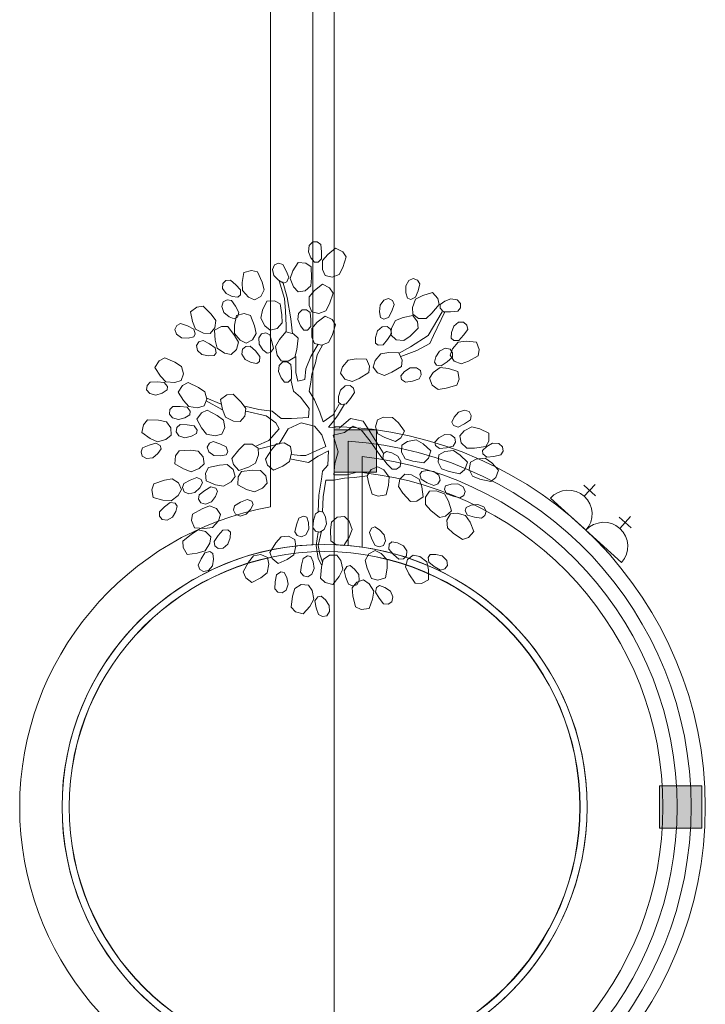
# Model space of a CAD drawing. Header units: millimetres. Extents: x -750 to 57307, y -2234 to 18901.
# Tile 16 of 102: x -750 to 1717, y 8461 to 12006. Entities that reach past the tile are written whole.
import ezdxf

# ---------------------------------------------------------------- set-up
doc = ezdxf.new("R2010")
doc.units = ezdxf.units.MM
doc.header["$MEASUREMENT"] = 0
doc.layers.add('GREY SCALE', color=9, linetype='Continuous', lineweight=0, true_color=0x808080)
doc.layers.add('GREYSCALE', color=9, linetype='Continuous', lineweight=0, true_color=0x808080)

# ---------------------------------------------------------------- blocks, each defined once
blk = doc.blocks.new('FLOOR PLAN')
at = {"layer": 'GREYSCALE', "ltscale": 0.25}
h = blk.add_hatch(color=256, dxfattribs=at)
h.dxf.hatch_style = 1
h.paths.add_polyline_path([(381, 10529.2), (381, 10376.8), (533.4, 10376.8), (533.4, 10529.2)])
h = blk.add_hatch(color=256, dxfattribs=at)
h.dxf.hatch_style = 1
h.paths.add_polyline_path([(1704.6, 9095.5), (1552.2, 9095.5), (1552.2, 9247.9), (1704.6, 9247.9)])
at = {"layer": 'GREYSCALE', "ltscale": 0.2}
blk.add_line((153, 16760.7), (152.7, 10251.7), dxfattribs=at)
at = {"layer": 'GREYSCALE', "ltscale": 0.25}
for p, q in [((305.4, 16757.9), (305.1, 10115.7)), ((381, 14166.1), (381, 4141)), ((381, 10541.5), (381, 10116.1)), ((381, 10529.2), (533.4, 10529.2)), ((381, 10376.8), (381, 10529.2)), ((533.4, 10529.2), (533.4, 10376.8)), ((431.8, 10488.4), (431.8, 10112.9)), ((482.6, 10433.1), (482.6, 10107)), ((533.4, 10376.8), (381, 10376.8)), ((482.6, 10375.2), (482.6, 10107)), ((1704.6, 9247.9), (1552.2, 9247.9)), ((1552.2, 9247.9), (1552.2, 9095.5)), ((1704.6, 9095.5), (1704.6, 9247.9)), ((1552.2, 9095.5), (1704.6, 9095.5))]:
    blk.add_line(p, q, dxfattribs=at)
at = {"layer": 'GREYSCALE'}
for p, q in [((291.7, 11192.9), (304.4, 11205.6)), ((304.4, 11205.6), (320.3, 11205.6)), ((320.3, 11205.6), (333, 11196)), ((288.6, 11170.6), (291.7, 11192.9)), ((298.1, 11148.4), (288.6, 11170.6)), ((333, 11196), (336.2, 11170.6)), ((336.2, 11170.6), (336.2, 11145.2)), ((358.4, 11161.1), (386.9, 11183.3)), ((386.9, 11183.3), (412.3, 11170.6)), ((412.3, 11170.6), (425, 11151.6)), ((232.9, 11101.2), (251.5, 11132.2)), ((251.5, 11132.2), (279.8, 11129.6)), ((310.8, 11132.5), (298.1, 11148.4)), ((323.5, 11132.5), (310.8, 11132.5)), ((336.2, 11145.2), (323.5, 11132.5)), ((339.3, 11138.9), (358.4, 11161.1)), ((339.3, 11107.1), (339.3, 11138.9)), ((425, 11151.6), (412.3, 11113.5)), ((50.3, 11059.8), (56.4, 11095.5)), ((56.4, 11095.5), (83.8, 11103.2)), ((83.8, 11103.2), (106, 11097.7)), ((106, 11097.7), (122.3, 11061)), ((159.3, 11106.7), (166.6, 11123.2)), ((164.4, 11084.9), (159.3, 11106.7)), ((166.6, 11123.2), (181.4, 11128.9)), ((181.4, 11128.9), (196.6, 11124.6)), ((196.6, 11124.6), (208.8, 11102.1)), ((208.8, 11102.1), (218, 11078.4)), ((223.2, 11073.6), (232.9, 11101.2)), ((279.8, 11129.6), (298.5, 11116.4)), ((298.5, 11116.4), (300.4, 11076.3)), ((348.8, 11084.9), (339.3, 11107.1)), ((412.3, 11113.5), (399.6, 11088.1)), ((-19.5, 11056.3), (-7.8, 11067)), ((-7.8, 11067), (8, 11068.5)), ((8, 11068.5), (27.5, 11051.9)), ((51.2, 11030.6), (50.3, 11059.8)), ((122.3, 11061), (130, 11033.6)), ((181.3, 11067.6), (164.4, 11084.9)), ((198.9, 11057.4), (181.3, 11067.6)), ((183.9, 11065.9), (202.9, 11002.4)), ((212.4, 11005.5), (196.5, 11062.7)), ((210.7, 11062), (198.9, 11057.4)), ((218, 11078.4), (210.7, 11062)), ((234.7, 11044), (223.2, 11073.6)), ((300.4, 11076.3), (297.8, 11048)), ((374.2, 11078.6), (348.8, 11084.9)), ((399.6, 11088.1), (374.2, 11078.6)), ((638.9, 11047.2), (649.9, 11066.8)), ((649.9, 11066.8), (666.3, 11074.1)), ((666.3, 11074.1), (681.1, 11068.3)), ((681.1, 11068.3), (689.5, 11054.9)), ((-20.3, 11038.4), (-19.5, 11056.3)), ((-7.7, 11019.8), (-20.3, 11038.4)), ((27.5, 11051.9), (44.6, 11033.1)), ((44.6, 11033.1), (43.8, 11015.2)), ((72.6, 11007.1), (51.2, 11030.6)), ((130, 11033.6), (117.7, 11009.5)), ((251.6, 11026.7), (234.7, 11044)), ((277.5, 11030), (251.6, 11026.7)), ((297.8, 11048), (277.5, 11030)), ((291.7, 11008.7), (310.8, 11030.9)), ((310.8, 11030.9), (339.3, 11053.2)), ((339.3, 11053.2), (364.7, 11040.5)), ((364.7, 11040.5), (377.4, 11021.4)), ((639.7, 11023.1), (638.9, 11047.2)), ((683.3, 11030), (674.1, 11006.4)), ((689.5, 11054.9), (683.3, 11030)), ((-23, 10973), (-17.6, 10990.2)), ((-17.6, 10990.2), (-3.6, 10997.5)), ((14.3, 11009.8), (-7.7, 11019.8)), ((-3.6, 10997.5), (12.1, 10995)), ((12.1, 10995), (26.7, 10974)), ((34.4, 11006.6), (14.3, 11009.8)), ((43.8, 11015.2), (34.4, 11006.6)), ((94.6, 10997.1), (72.6, 11007.1)), ((117.7, 11009.5), (94.6, 10997.1)), ((123.8, 10960), (138.7, 10993)), ((138.7, 10993), (167.1, 10993.5)), ((167.1, 10993.5), (187.2, 10982.5)), ((202.9, 11002.4), (206.1, 10957.9)), ((225.1, 10929.3), (212.4, 11005.5)), ((291.7, 10977), (291.7, 11008.7)), ((377.4, 11021.4), (364.7, 10983.3)), ((546.8, 10978.3), (559.9, 10996.5)), ((559.9, 10996.5), (577.1, 11001.8)), ((577.1, 11001.8), (591.1, 10994.5)), ((591.1, 10994.5), (597.9, 10980.1)), ((645.8, 11003.7), (639.7, 11023.1)), ((657.7, 10999.1), (645.8, 11003.7)), ((674.1, 11006.4), (657.7, 10999.1)), ((663.3, 10969.7), (674.8, 10999.3)), ((674.8, 10999.3), (700.5, 11013.1)), ((700.5, 11013.1), (735.2, 11023.5)), ((735.2, 11023.5), (754.3, 11002.5)), ((754.3, 11002.5), (759.2, 10980.2)), ((763.3, 10980.2), (779.5, 10992.4)), ((779.5, 10992.4), (802, 11001.4)), ((802, 11001.4), (824.1, 10997.7)), ((824.1, 10997.7), (836.5, 10984.7)), ((-135.6, 10954.4), (-112.9, 10971.5)), ((-128.4, 10919), (-135.6, 10954.4)), ((-112.9, 10971.5), (-90.2, 10974.3)), ((-90.2, 10974.3), (-61.7, 10946)), ((-15.4, 10951.9), (-23, 10973)), ((26.7, 10974), (38.5, 10951.5)), ((117.2, 10931.5), (123.8, 10960)), ((187.2, 10982.5), (193.7, 10942.9)), ((206.1, 10957.9), (209.2, 10903.9)), ((253.7, 10948.4), (266.4, 10961.1)), ((266.4, 10961.1), (282.2, 10961.1)), ((282.2, 10961.1), (294.9, 10951.6)), ((301.3, 10954.7), (291.7, 10977)), ((326.6, 10948.4), (301.3, 10954.7)), ((352, 10957.9), (326.6, 10948.4)), ((364.7, 10983.3), (352, 10957.9)), ((544.9, 10954.2), (546.8, 10978.3)), ((548.7, 10934.2), (544.9, 10954.2)), ((588.9, 10956.2), (577.1, 10933.7)), ((597.9, 10980.1), (588.9, 10956.2)), ((664.1, 10945.5), (663.3, 10969.7)), ((720.1, 10869), (770.8, 10954.7)), ((759.2, 10980.2), (733.6, 10949.2)), ((780.4, 10954.7), (739.1, 10869)), ((763, 10967.5), (763.3, 10980.2)), ((775.4, 10954.5), (763, 10967.5)), ((800.8, 10953.8), (775.4, 10954.5)), ((826.3, 10956.4), (800.8, 10953.8)), ((836.1, 10968.8), (826.3, 10956.4)), ((836.5, 10984.7), (836.1, 10968.8)), ((-117, 10892), (-128.4, 10919)), ((-61.7, 10946), (-44.6, 10923.3)), ((-44.6, 10923.3), (-47.4, 10896.4)), ((3.3, 10936.6), (-15.4, 10951.9)), ((21.9, 10928.5), (3.3, 10936.6)), ((33.2, 10934.4), (21.9, 10928.5)), ((22.6, 10905.9), (30.2, 10941.2)), ((30.2, 10941.2), (57.8, 10947.8)), ((38.5, 10951.5), (33.2, 10934.4)), ((57.8, 10947.8), (79.8, 10941.4)), ((79.8, 10941.4), (94.6, 10904.1)), ((132, 10903.4), (117.2, 10931.5)), ((193.7, 10942.9), (194.2, 10914.5)), ((231.4, 10875.4), (225.1, 10929.3)), ((250.5, 10926.2), (253.7, 10948.4)), ((260, 10903.9), (250.5, 10926.2)), ((294.9, 10951.6), (298.1, 10926.2)), ((298.1, 10926.2), (298.1, 10900.8)), ((320.3, 10916.6), (348.8, 10938.9)), ((348.8, 10938.9), (374.2, 10926.2)), ((374.2, 10926.2), (386.9, 10907.1)), ((560, 10928.3), (548.7, 10934.2)), ((577.1, 10933.7), (560, 10928.3)), ((587.6, 10895.3), (602.4, 10923.4)), ((602.4, 10923.4), (629.5, 10934.2)), ((629.5, 10934.2), (665.2, 10940.7)), ((685.5, 10930.4), (664.1, 10945.5)), ((665.2, 10940.7), (681.7, 10917.6)), ((712.6, 10930.1), (685.5, 10930.4)), ((733.6, 10949.2), (712.6, 10930.1)), ((-192.2, 10890.5), (-185.1, 10904.7)), ((-186.5, 10873.5), (-192.2, 10890.5)), ((-185.1, 10904.7), (-171, 10911.8)), ((-171, 10911.8), (-146.8, 10903.3)), ((-146.8, 10903.3), (-124.1, 10892)), ((-124.1, 10892), (-118.4, 10875)), ((-88.6, 10877.9), (-117, 10892)), ((-47.4, 10896.4), (-64.4, 10876.5)), ((-48.9, 10888.2), (-24.1, 10901.8)), ((-46.9, 10852), (-48.9, 10888.2)), ((-24.1, 10901.8), (-1.2, 10901.5)), ((-1.2, 10901.5), (23, 10869.4)), ((22.3, 10876.6), (22.6, 10905.9)), ((94.6, 10904.1), (101.2, 10876.4)), ((150.8, 10888.1), (132, 10903.4)), ((176.2, 10894.3), (150.8, 10888.1)), ((194.2, 10914.5), (176.2, 10894.3)), ((184.6, 10854.9), (208.1, 10882.4)), ((208.1, 10882.4), (235.5, 10874.9)), ((209.2, 10903.9), (209.2, 10881.7)), ((272.7, 10888.1), (260, 10903.9)), ((285.4, 10888.1), (272.7, 10888.1)), ((298.1, 10900.8), (285.4, 10888.1)), ((301.3, 10894.4), (320.3, 10916.6)), ((301.3, 10862.7), (301.3, 10894.4)), ((386.9, 10907.1), (374.2, 10869)), ((530.5, 10862.1), (537.5, 10885.2)), ((537.5, 10885.2), (554.2, 10900.2)), ((554.2, 10900.2), (572.1, 10901.8)), ((572.1, 10901.8), (584.3, 10891.6)), ((584.3, 10891.6), (587.9, 10876.1)), ((585.7, 10871.2), (587.6, 10895.3)), ((684.1, 10894.8), (655.2, 10867)), ((681.7, 10917.6), (684.1, 10894.8)), ((804.2, 10879.4), (812.1, 10902.3)), ((812.1, 10902.3), (829.4, 10916.5)), ((829.4, 10916.5), (847.4, 10917.4)), ((862.1, 10891.1), (847.3, 10870.2)), ((847.4, 10917.4), (859.1, 10906.7)), ((859.1, 10906.7), (862.1, 10891.1)), ((-168, 10860.7), (-186.5, 10873.5)), ((-143.9, 10859.3), (-168, 10860.7)), ((-124, 10863.6), (-143.9, 10859.3)), ((-118.4, 10875), (-124, 10863.6)), ((-105.1, 10846), (-90, 10851)), ((-90, 10851), (-67.3, 10839.2)), ((-64.4, 10876.5), (-88.6, 10877.9)), ((-39.4, 10823.7), (-46.9, 10852)), ((42.7, 10852.3), (22.3, 10876.6)), ((23, 10869.4), (36.7, 10844.5)), ((64.3, 10841.4), (42.7, 10852.3)), ((87.9, 10852.8), (64.3, 10841.4)), ((101.2, 10876.4), (87.9, 10852.8)), ((109.8, 10860.1), (119.7, 10875.1)), ((111.1, 10837.7), (109.8, 10860.1)), ((119.7, 10875.1), (135.3, 10878.2)), ((135.3, 10878.2), (149.6, 10871.4)), ((149.6, 10871.4), (157.7, 10847.1)), ((157.7, 10847.1), (162.8, 10822.3)), ((170.3, 10829.4), (184.6, 10854.9)), ((235.5, 10874.9), (251.8, 10858.8)), ((251.8, 10858.8), (246.9, 10818.9)), ((310.8, 10840.4), (301.3, 10862.7)), ((374.2, 10869), (361.5, 10843.6)), ((530, 10841.8), (530.5, 10862.1)), ((574, 10854.6), (557.6, 10835.2)), ((587.9, 10876.1), (574, 10854.6)), ((605.2, 10853.8), (585.7, 10871.2)), ((632.1, 10850.4), (605.2, 10853.8)), ((655.2, 10867), (632.1, 10850.4)), ((656.6, 10827.7), (720.1, 10869)), ((739.1, 10869), (726.4, 10840.4)), ((802.9, 10859.1), (804.2, 10879.4)), ((812.3, 10850.6), (802.9, 10859.1)), ((830.2, 10851.4), (812.3, 10850.6)), ((828.3, 10844.6), (857.3, 10848.2)), ((847.3, 10870.2), (830.2, 10851.4)), ((857.3, 10848.2), (893.4, 10845.4)), ((-114.1, 10832.9), (-105.1, 10846)), ((-110.8, 10815.2), (-114.1, 10832.9)), ((-94.3, 10800), (-110.8, 10815.2)), ((-67.3, 10839.2), (-46.4, 10824.7)), ((-46.4, 10824.7), (-43.2, 10807.1)), ((-13.2, 10805.7), (-39.4, 10823.7)), ((30.1, 10818.2), (10.5, 10800.9)), ((36.7, 10844.5), (30.1, 10818.2)), ((49.5, 10801.6), (51.1, 10819.5)), ((51.1, 10819.5), (63.3, 10829.7)), ((63.3, 10829.7), (79.1, 10830.6)), ((79.1, 10830.6), (97.9, 10813.2)), ((97.9, 10813.2), (114.2, 10793.7)), ((124.8, 10817.8), (111.1, 10837.7)), ((140.4, 10804.8), (124.8, 10817.8)), ((162.8, 10822.3), (152.8, 10807.3)), ((176.6, 10798.2), (170.3, 10829.4)), ((246.9, 10818.9), (239.5, 10791.5)), ((298.1, 10792.8), (323.5, 10837.3)), ((336.2, 10834.1), (310.8, 10840.4)), ((339.3, 10834.1), (320.3, 10799.2)), ((361.5, 10843.6), (336.2, 10834.1)), ((539.8, 10833.6), (530, 10841.8)), ((557.6, 10835.2), (539.8, 10833.6)), ((615.4, 10805.5), (656.6, 10827.7)), ((678.8, 10815), (621.7, 10792.8)), ((726.4, 10840.4), (678.8, 10815)), ((747.9, 10792.6), (760.8, 10813.1)), ((760.8, 10813.1), (780.9, 10823.1)), ((780.9, 10823.1), (798.6, 10819.8)), ((798.6, 10819.8), (807.6, 10806.8)), ((798.9, 10798.3), (806.9, 10821.1)), ((806.9, 10821.1), (828.3, 10844.6)), ((893.4, 10845.4), (903.6, 10818.9)), ((903.6, 10818.9), (900.1, 10796.3)), ((-263.6, 10753.5), (-248.6, 10777.6)), ((-248.6, 10777.6), (-228.5, 10788.5)), ((-228.5, 10788.5), (-191.7, 10772.4)), ((-70.6, 10795.2), (-94.3, 10800)), ((-50.4, 10796.6), (-70.6, 10795.2)), ((-43.2, 10807.1), (-50.4, 10796.6)), ((10.5, 10800.9), (-13.2, 10805.7)), ((61.4, 10782.6), (49.5, 10801.6)), ((83, 10771.7), (61.4, 10782.6)), ((114.2, 10793.7), (112.6, 10775.8)), ((152.8, 10807.3), (140.4, 10804.8)), ((190.3, 10778.3), (176.6, 10798.2)), ((216.5, 10777.1), (190.3, 10778.3)), ((239.5, 10791.5), (216.5, 10777.1)), ((244.1, 10792.8), (244.1, 10735.7)), ((279, 10748.4), (298.1, 10792.8)), ((320.3, 10799.2), (313.9, 10770.6)), ((411.8, 10756.3), (432.2, 10780.6)), ((432.2, 10780.6), (461.1, 10785.4)), ((461.1, 10785.4), (497.3, 10784.1)), ((497.3, 10784.1), (508.6, 10758.1)), ((522.2, 10755.4), (529.2, 10778.5)), ((529.2, 10778.5), (549.6, 10802.9)), ((549.6, 10802.9), (578.5, 10807.7)), ((578.5, 10807.7), (614.7, 10806.3)), ((614.7, 10806.3), (626, 10780.3)), ((626, 10780.3), (623.4, 10757.5)), ((742.1, 10773.1), (747.9, 10792.6)), ((807, 10790.9), (787.8, 10773.9)), ((813.4, 10776.5), (798.9, 10798.3)), ((807.6, 10806.8), (807, 10790.9)), ((838.6, 10766.4), (813.4, 10776.5)), ((865.1, 10776.7), (838.6, 10766.4)), ((900.1, 10796.3), (865.1, 10776.7)), ((-244.1, 10723), (-263.6, 10753.5)), ((-191.7, 10772.4), (-167.6, 10757.4)), ((-167.6, 10757.4), (-160.5, 10731.2)), ((102.9, 10767.7), (83, 10771.7)), ((112.6, 10775.8), (102.9, 10767.7)), ((180.7, 10738.8), (183.9, 10761.1)), ((183.9, 10761.1), (196.5, 10773.8)), ((196.5, 10773.8), (212.4, 10773.8)), ((212.4, 10773.8), (225.1, 10764.2)), ((225.1, 10764.2), (228.3, 10738.8)), ((275.9, 10710.3), (279, 10748.4)), ((313.9, 10770.6), (301.3, 10729.3)), ((404.8, 10733.2), (411.8, 10756.3)), ((508.6, 10758.1), (506, 10735.3)), ((537.6, 10734.2), (522.2, 10755.4)), ((623.4, 10757.5), (589.2, 10736.5)), ((634.7, 10738.7), (654.9, 10751.9)), ((654.9, 10751.9), (677.3, 10752.6)), ((677.3, 10752.6), (692.1, 10742.3)), ((692.1, 10742.3), (694.8, 10726.7)), ((737.4, 10735.2), (763.5, 10753.2)), ((749.3, 10762.7), (742.1, 10773.1)), ((766.9, 10759.5), (749.3, 10762.7)), ((763.5, 10753.2), (792.6, 10750.2)), ((787.8, 10773.9), (766.9, 10759.5)), ((792.6, 10750.2), (827.1, 10739.3)), ((-223.8, 10702), (-244.1, 10723)), ((-169.1, 10706.5), (-192.1, 10699.1)), ((-160.5, 10731.2), (-169.1, 10706.5)), ((190.2, 10716.6), (180.7, 10738.8)), ((202.9, 10700.7), (190.2, 10716.6)), ((228.3, 10713.4), (215.6, 10700.7)), ((234.6, 10669), (225.1, 10710.3)), ((228.3, 10738.8), (228.3, 10713.4)), ((244.1, 10735.7), (250.5, 10703.9)), ((250.5, 10703.9), (275.9, 10710.3)), ((301.3, 10729.3), (298.1, 10700.7)), ((420.2, 10712), (404.8, 10733.2)), ((445.8, 10703), (420.2, 10712)), ((471.8, 10714.3), (445.8, 10703)), ((506, 10735.3), (471.8, 10714.3)), ((563.2, 10725.2), (537.6, 10734.2)), ((589.2, 10736.5), (563.2, 10725.2)), ((621.2, 10723.4), (634.7, 10738.7)), ((623.5, 10710.9), (621.2, 10723.4)), ((638.2, 10700.6), (623.5, 10710.9)), ((663.2, 10705), (638.2, 10700.6)), ((687.6, 10712.6), (663.2, 10705)), ((694.8, 10726.7), (687.6, 10712.6)), ((724.5, 10714.8), (737.4, 10735.2)), ((733.7, 10690.3), (724.5, 10714.8)), ((831.1, 10711.2), (822.6, 10690)), ((827.1, 10739.3), (831.1, 10711.2)), ((-293.4, 10673.4), (-291.9, 10689.2)), ((-281.9, 10659.6), (-293.4, 10673.4)), ((-291.9, 10689.2), (-281.3, 10701)), ((-281.3, 10701), (-255.7, 10701.8)), ((-255.7, 10701.8), (-230.4, 10699.5)), ((-220.1, 10673), (-237.1, 10661.8)), ((-230.4, 10699.5), (-218.9, 10685.7)), ((-192.1, 10699.1), (-223.8, 10702)), ((-218.9, 10685.7), (-220.1, 10673)), ((-179.7, 10665.3), (-164.1, 10689)), ((-164.1, 10689), (-143.6, 10699.3)), ((-143.6, 10699.3), (-107.3, 10682.1)), ((-107.3, 10682.1), (-83.6, 10666.4)), ((215.6, 10700.7), (202.9, 10700.7)), ((298.1, 10700.7), (291.7, 10669)), ((397.3, 10649.3), (404.3, 10672.5)), ((404.3, 10672.5), (421, 10687.5)), ((421, 10687.5), (438.9, 10689)), ((438.9, 10689), (451, 10678.9)), ((451, 10678.9), (454.6, 10663.4)), ((756, 10674.8), (733.7, 10690.3)), ((784.1, 10678.8), (756, 10674.8)), ((822.6, 10690), (784.1, 10678.8)), ((-260.1, 10654.4), (-281.9, 10659.6)), ((-237.1, 10661.8), (-260.1, 10654.4)), ((-161.1, 10634.3), (-179.7, 10665.3)), ((-141.3, 10612.7), (-161.1, 10634.3)), ((-77.2, 10640.1), (-86.6, 10615.7)), ((-83.6, 10666.4), (-77.2, 10640.1)), ((-22.4, 10602.3), (-79.5, 10634.1)), ((-25.6, 10621.4), (-76.3, 10643.6)), ((-27.1, 10638), (-4.2, 10654.8)), ((-20.3, 10602.5), (-27.1, 10638)), ((-4.2, 10654.8), (18.5, 10657.4)), ((18.5, 10657.4), (46.7, 10628.7)), ((260, 10646.8), (234.6, 10669)), ((291.7, 10605.5), (260, 10646.8)), ((291.7, 10669), (310.8, 10637.2)), ((310.8, 10637.2), (329.8, 10592.8)), ((396.8, 10629), (397.3, 10649.3)), ((440.7, 10641.9), (424.4, 10622.4)), ((454.6, 10663.4), (440.7, 10641.9)), ((-211.7, 10586.1), (-209.8, 10601.9)), ((-209.8, 10601.9), (-198.8, 10613.3)), ((-198.8, 10613.3), (-173.2, 10613.4)), ((-173.2, 10613.4), (-148, 10610.3)), ((-148, 10610.3), (-136.9, 10596.2)), ((-109.8, 10608.9), (-141.3, 10612.7)), ((-86.6, 10615.7), (-109.8, 10608.9)), ((-96.1, 10590.8), (-75.2, 10600)), ((-75.2, 10600), (-39.8, 10580.9)), ((-9.2, 10575.4), (-20.3, 10602.5)), ((46.7, 10628.7), (63.5, 10605.8)), ((60.1, 10615), (110.9, 10602.3)), ((63.5, 10605.8), (60.4, 10578.9)), ((110.9, 10602.3), (158.5, 10596)), ((288.6, 10573.7), (291.7, 10605.5)), ((377.4, 10583.3), (399.6, 10621.4)), ((418.6, 10621.4), (393.3, 10580.1)), ((406.5, 10620.9), (396.8, 10629)), ((424.4, 10622.4), (406.5, 10620.9)), ((829.3, 10593.4), (850.6, 10600.4)), ((850.6, 10600.4), (867.6, 10594.7)), ((-305.2, 10547.8), (-290.4, 10565.2)), ((-290.4, 10565.2), (-250.3, 10563.5)), ((-250.3, 10563.5), (-222.3, 10558.2)), ((-200.7, 10572), (-211.7, 10586.1)), ((-179, 10566.1), (-200.7, 10572)), ((-155.8, 10572.9), (-179, 10566.1)), ((-138.5, 10583.6), (-155.8, 10572.9)), ((-136.9, 10596.2), (-138.5, 10583.6)), ((-113, 10568), (-96.1, 10590.8)), ((-96.1, 10536), (-113, 10568)), ((-39.8, 10580.9), (-17, 10563.9)), ((-17, 10563.9), (-12.1, 10537.3)), ((19, 10560.9), (-9.2, 10575.4)), ((60.4, 10578.9), (43.1, 10559.2)), ((136.3, 10580.1), (63.3, 10596)), ((171.2, 10554.7), (136.3, 10580.1)), ((158.5, 10596), (190.2, 10570.6)), ((190.2, 10570.6), (228.3, 10570.6)), ((228.3, 10570.6), (288.6, 10573.7)), ((329.8, 10592.8), (342.5, 10557.9)), ((342.5, 10557.9), (377.4, 10583.3)), ((393.3, 10580.1), (374.2, 10554.7)), ((399.6, 10535.6), (440.9, 10570.6)), ((440.9, 10570.6), (485.3, 10561)), ((530.1, 10540.2), (537.1, 10565.5)), ((537.1, 10565.5), (559.6, 10574.4)), ((559.6, 10574.4), (591.3, 10573.6)), ((591.3, 10573.6), (613, 10554)), ((805.1, 10556.5), (813.6, 10574.9)), ((813.6, 10574.9), (829.3, 10593.4)), ((871.8, 10564.9), (850.5, 10550.8)), ((867.6, 10594.7), (874.7, 10580.5)), ((874.7, 10580.5), (871.8, 10564.9)), ((-310.5, 10519.9), (-305.2, 10547.8)), ((-222.3, 10558.2), (-206.2, 10536.4)), ((-206.2, 10536.4), (-205.4, 10510.3)), ((-187.3, 10522.4), (-184.6, 10538)), ((-184.6, 10538), (-173, 10548.8)), ((-173, 10548.8), (-147.4, 10547.5)), ((-147.4, 10547.5), (-122.4, 10543.1)), ((-122.4, 10543.1), (-112.1, 10528.4)), ((-112.1, 10528.4), (-114.3, 10515.9)), ((-77.5, 10513.4), (-96.1, 10536)), ((-12.1, 10537.3), (-22.7, 10513.4)), ((43.1, 10559.2), (19, 10560.9)), ((145.8, 10491.2), (183.9, 10532.5)), ((183.9, 10532.5), (171.2, 10554.7)), ((215.6, 10532.5), (183.9, 10478.5)), ((263.2, 10554.7), (215.6, 10532.5)), ((310.8, 10542), (263.2, 10554.7)), ((337.7, 10511.4), (310.8, 10542)), ((374.2, 10554.7), (361.5, 10538.8)), ((361.5, 10538.8), (399.6, 10535.6)), ((450.4, 10542), (418.6, 10519.8)), ((478.9, 10529.3), (450.4, 10542)), ((510.7, 10488), (478.9, 10529.3)), ((485.3, 10561), (504.3, 10532.5)), ((504.3, 10532.5), (558.3, 10446.7)), ((539, 10514.6), (530.1, 10540.2)), ((613, 10554), (634.6, 10524.9)), ((810.7, 10545.1), (805.1, 10556.5)), ((827.8, 10539.4), (810.7, 10545.1)), ((850.5, 10550.8), (827.8, 10539.4)), ((849, 10526), (877.4, 10540.1)), ((877.4, 10540.1), (905.8, 10533)), ((905.8, 10533), (938.4, 10517.3)), ((-281.3, 10498.6), (-310.5, 10519.9)), ((-254.7, 10486.3), (-281.3, 10498.6)), ((-224.2, 10495), (-254.7, 10486.3)), ((-205.4, 10510.3), (-224.2, 10495)), ((-177, 10507.7), (-187.3, 10522.4)), ((-155.7, 10500.7), (-177, 10507.7)), ((-132.1, 10506.2), (-155.7, 10500.7)), ((-114.3, 10515.9), (-132.1, 10506.2)), ((-46.3, 10507.9), (-77.5, 10513.4)), ((-22.7, 10513.4), (-46.3, 10507.9)), ((352, 10469), (337.7, 10511.4)), ((418.6, 10519.8), (377.4, 10510.2)), ((377.4, 10510.2), (396.4, 10449.9)), ((564.1, 10501.3), (539, 10514.6)), ((601.9, 10487.7), (564.1, 10501.3)), ((621.2, 10499.9), (601.9, 10487.7)), ((634.6, 10524.9), (621.2, 10499.9)), ((645.6, 10487.7), (676.9, 10493.2)), ((676.9, 10493.2), (702.1, 10478.3)), ((744.4, 10485.4), (758.7, 10499.9)), ((758.7, 10499.9), (779.6, 10512)), ((779.6, 10512), (802, 10511.6)), ((802, 10511.6), (816.1, 10500.5)), ((816.1, 10500.5), (818.1, 10484.8)), ((833.4, 10507.5), (849, 10526)), ((839, 10482), (833.4, 10507.5)), ((938.4, 10517.3), (938.4, 10489)), ((-313.6, 10449.8), (-307.9, 10464.6)), ((-307.9, 10464.6), (-284.4, 10474.6)), ((-284.4, 10474.6), (-260, 10481.5)), ((-260, 10481.5), (-244.3, 10472.8)), ((-240.8, 10460.6), (-252.6, 10444)), ((-244.3, 10472.8), (-240.8, 10460.6)), ((-75, 10466.8), (-67.7, 10480.9)), ((-69.5, 10449.7), (-75, 10466.8)), ((-67.7, 10480.9), (-53.5, 10487.8)), ((-53.5, 10487.8), (-29.4, 10479.1)), ((-29.4, 10479.1), (-6.8, 10467.5)), ((-6.8, 10467.5), (-1.3, 10450.4)), ((13.4, 10426.2), (38.4, 10457.7)), ((38.4, 10457.7), (59, 10477.2)), ((59, 10477.2), (86.1, 10477.5)), ((86.1, 10477.5), (107.8, 10462.8)), ((101.4, 10472.1), (145.8, 10491.2)), ((183.9, 10478.5), (107.7, 10459.4)), ((107.8, 10462.8), (109.1, 10438.7)), ((134.1, 10424), (155.8, 10457.8)), ((155.8, 10457.8), (174.4, 10479.2)), ((174.4, 10479.2), (201.3, 10482.2)), ((201.3, 10482.2), (224.4, 10469.8)), ((224.4, 10469.8), (228.1, 10445.9)), ((317.1, 10453.1), (352, 10469)), ((555.1, 10424.5), (510.7, 10488)), ((623.5, 10448.3), (625.4, 10474.4)), ((625.4, 10474.4), (645.6, 10487.7)), ((702.1, 10478.3), (728.9, 10454)), ((746, 10472.8), (744.4, 10485.4)), ((760.1, 10461.7), (746, 10472.8)), ((785.3, 10464.8), (760.1, 10461.7)), ((810.1, 10471), (785.3, 10464.8)), ((818.1, 10484.8), (810.1, 10471)), ((858.8, 10463.5), (839, 10482)), ((887.2, 10463.5), (858.8, 10463.5)), ((927, 10469.1), (887.2, 10463.5)), ((915.8, 10455), (930.4, 10469.1)), ((938.4, 10489), (927, 10469.1)), ((930.4, 10469.1), (951.6, 10480.7)), ((951.6, 10480.7), (974.1, 10479.5)), ((974.1, 10479.5), (987.9, 10468.1)), ((987.9, 10468.1), (989.3, 10452.3)), ((-309.3, 10434.5), (-313.6, 10449.8)), ((-293.6, 10425.8), (-309.3, 10434.5)), ((-271.4, 10428.8), (-293.6, 10425.8)), ((-252.6, 10444), (-271.4, 10428.8)), ((-192, 10407.2), (-189.1, 10435.4)), ((-189.1, 10435.4), (-175.8, 10454.1)), ((-175.8, 10454.1), (-135.7, 10455.7)), ((-135.7, 10455.7), (-107.4, 10452.9)), ((-107.4, 10452.9), (-89.5, 10432.5)), ((-89.5, 10432.5), (-86.5, 10406.5)), ((-51.1, 10436.7), (-69.5, 10449.7)), ((-27, 10435.1), (-51.1, 10436.7)), ((-7.1, 10439.1), (-27, 10435.1)), ((-1.3, 10450.4), (-7.1, 10439.1)), ((18.8, 10404), (13.4, 10426.2)), ((109.1, 10438.7), (98.2, 10408.9)), ((141.7, 10402.4), (134.1, 10424)), ((228.1, 10445.9), (220.3, 10415.1)), ((288.6, 10411.8), (221.9, 10424.5)), ((225.1, 10440.4), (260, 10437.2)), ((260, 10437.2), (279, 10437.2)), ((279, 10437.2), (317.1, 10453.1)), ((323.5, 10434), (288.6, 10411.8)), ((361.5, 10453.1), (323.5, 10434)), ((358.4, 10402.3), (361.5, 10453.1)), ((396.4, 10449.9), (383.7, 10408.6)), ((557, 10426), (559.5, 10443.8)), ((572.3, 10405.8), (557, 10426)), ((559.5, 10443.8), (569.6, 10451.5)), ((569.6, 10451.5), (589.3, 10446.5)), ((589.3, 10446.5), (610.3, 10434.5)), ((610.3, 10434.5), (621.2, 10414.9)), ((637.3, 10425), (623.5, 10448.3)), ((664.5, 10416.9), (637.3, 10425)), ((720.8, 10426.8), (704.3, 10411)), ((728.9, 10454), (720.8, 10426.8)), ((755.6, 10412.7), (758.8, 10438.7)), ((758.8, 10438.7), (779.8, 10450.8)), ((779.8, 10450.8), (811.3, 10454.6)), ((811.3, 10454.6), (835.6, 10438.4)), ((835.6, 10438.4), (861.1, 10412.8)), ((871.8, 10412.7), (893.1, 10424.2)), ((893.1, 10424.2), (924.7, 10427.2)), ((916.9, 10442.4), (915.8, 10455)), ((930.7, 10430.9), (916.9, 10442.4)), ((924.7, 10427.2), (948.6, 10410.3)), ((956, 10433.3), (930.7, 10430.9)), ((981, 10438.8), (956, 10433.3)), ((989.3, 10452.3), (981, 10438.8)), ((-161.1, 10388.4), (-192, 10407.2)), ((-133.5, 10378.5), (-161.1, 10388.4)), ((-103.9, 10389.7), (-133.5, 10378.5)), ((-86.5, 10406.5), (-103.9, 10389.7)), ((-81, 10373.7), (-70.8, 10394.2)), ((-70.8, 10394.2), (-31.5, 10402.3)), ((-31.5, 10402.3), (-3.1, 10404)), ((-3.1, 10404), (17.8, 10386.8)), ((17.8, 10386.8), (25, 10361.6)), ((38.3, 10383.4), (18.8, 10404)), ((72.8, 10394.5), (38.3, 10383.4)), ((98.2, 10408.9), (72.8, 10394.5)), ((163.2, 10383.8), (141.7, 10402.4)), ((196.4, 10398.3), (163.2, 10383.8)), ((220.3, 10415.1), (196.4, 10398.3)), ((339.3, 10380.1), (358.4, 10402.3)), ((383.7, 10408.6), (380.6, 10367.4)), ((500.5, 10363.4), (515, 10386.4)), ((515, 10386.4), (539, 10396.6)), ((539, 10396.6), (560, 10384.7)), ((590.2, 10387.5), (572.3, 10405.8)), ((606.1, 10387.5), (590.2, 10387.5)), ((618.7, 10397.1), (606.1, 10387.5)), ((621.2, 10414.9), (618.7, 10397.1)), ((704.3, 10411), (664.5, 10416.9)), ((768.1, 10388.7), (755.6, 10412.7)), ((794.9, 10379.1), (768.1, 10388.7)), ((851.6, 10386), (834.2, 10371.1)), ((861.1, 10412.8), (851.6, 10386)), ((867.9, 10386.9), (871.8, 10412.7)), ((879.7, 10362.5), (867.9, 10386.9)), ((948.6, 10410.3), (973.4, 10383.9)), ((-229.4, 10347.5), (-201.4, 10352.7)), ((-201.4, 10352.7), (-178.5, 10338.2)), ((-136.7, 10348.4), (-113, 10357.4)), ((-113, 10357.4), (-96.6, 10350)), ((-79.3, 10345.4), (-81, 10373.7)), ((25, 10361.6), (10.5, 10342.3)), ((34.4, 10331.7), (35.6, 10360.1)), ((35.6, 10360.1), (47.7, 10379.5)), ((47.7, 10379.5), (87.7, 10383.6)), ((87.7, 10383.6), (116, 10382.5)), ((116, 10382.5), (135.2, 10363.3)), ((135.2, 10363.3), (139.8, 10337.5)), ((326.6, 10294.3), (336.2, 10351.5)), ((336.2, 10351.5), (339.3, 10380.1)), ((380.6, 10367.4), (428.2, 10367.4)), ((418.6, 10354.7), (380.6, 10348.3)), ((453.6, 10357.8), (418.6, 10354.7)), ((428.2, 10367.4), (463.1, 10376.9)), ((501.1, 10364.2), (453.6, 10357.8)), ((463.1, 10376.9), (501.1, 10376.9)), ((505.7, 10335.5), (500.5, 10363.4)), ((560, 10384.7), (579.2, 10359.3)), ((579.2, 10359.3), (577.4, 10330.1)), ((613.6, 10324.7), (618, 10351.4)), ((618, 10351.4), (636.2, 10370.2)), ((636.2, 10370.2), (660.2, 10367.4)), ((660.2, 10367.4), (687.7, 10351.5)), ((687.7, 10351.5), (697.4, 10323.9)), ((690.1, 10368.4), (696.5, 10379.4)), ((694.8, 10351.1), (690.1, 10368.4)), ((716.8, 10338.4), (694.8, 10351.1)), ((696.5, 10379.4), (716.6, 10382.4)), ((716.6, 10382.4), (740.6, 10379.6)), ((740.6, 10379.6), (758.2, 10365.7)), ((758.2, 10365.7), (762.9, 10348.4)), ((834.2, 10371.1), (794.9, 10379.1)), ((906.2, 10352.2), (879.7, 10362.5)), ((945.3, 10343), (906.2, 10352.2)), ((963.1, 10357.4), (945.3, 10343)), ((973.4, 10383.9), (963.1, 10357.4)), ((-275, 10313.1), (-267.4, 10334.7)), ((-267.4, 10334.7), (-229.4, 10347.5)), ((-178.5, 10338.2), (-168.3, 10314.1)), ((-163.8, 10321.2), (-159.3, 10336.4)), ((-158.1, 10306.3), (-163.8, 10321.2)), ((-159.3, 10336.4), (-136.7, 10348.4)), ((-102.4, 10320.7), (-119.8, 10303.9)), ((-92.1, 10338.1), (-102.4, 10320.7)), ((-96.6, 10350), (-92.1, 10338.1)), ((-84.1, 10310.9), (-62.1, 10323.6)), ((-45.7, 10331.8), (-79.3, 10345.4)), ((-62.1, 10323.6), (-44.8, 10319)), ((-17, 10326.4), (-45.7, 10331.8)), ((-44.8, 10319), (-38.4, 10308)), ((10.5, 10342.3), (-17, 10326.4)), ((66.4, 10314.9), (34.4, 10331.7)), ((123.5, 10319.7), (94.5, 10306.6)), ((139.8, 10337.5), (123.5, 10319.7)), ((352, 10348.3), (342.5, 10288)), ((380.6, 10348.3), (352, 10348.3)), ((518.6, 10297.5), (505.7, 10335.5)), ((577.4, 10330.1), (568.1, 10295.2)), ((629.2, 10301), (613.6, 10324.7)), ((697.4, 10323.9), (702.4, 10288)), ((740.4, 10328.4), (716.8, 10338.4)), ((755, 10334.6), (740.4, 10328.4)), ((762.9, 10348.4), (755, 10334.6)), ((778.3, 10315.5), (782.8, 10327.3)), ((785.7, 10299.1), (778.3, 10315.5)), ((782.8, 10327.3), (802.2, 10333.6)), ((802.2, 10333.6), (826.3, 10334.6)), ((826.3, 10334.6), (846, 10323.7)), ((846, 10323.7), (853.4, 10307.4)), ((1322.4, 10292), (1279.7, 10330.6)), ((1281.7, 10290), (1320.4, 10332.7)), ((-269.8, 10285.2), (-275, 10313.1)), ((-234.9, 10275.8), (-269.8, 10285.2)), ((-180.3, 10293.1), (-205.6, 10274)), ((-168.3, 10314.1), (-180.3, 10293.1)), ((-141.8, 10299), (-158.1, 10306.3)), ((-119.8, 10303.9), (-141.8, 10299)), ((-106.4, 10279.7), (-104.5, 10295.5)), ((-98.5, 10266), (-106.4, 10279.7)), ((-104.5, 10295.5), (-84.1, 10310.9)), ((-45.8, 10289.1), (-60.3, 10269.7)), ((-38.4, 10308), (-45.8, 10289.1)), ((94.5, 10306.6), (66.4, 10314.9)), ((323.5, 10234), (326.6, 10294.3)), ((342.5, 10288), (339.3, 10234)), ((540.2, 10290), (518.6, 10297.5)), ((568.1, 10295.2), (540.2, 10290)), ((655.9, 10270.9), (629.2, 10301)), ((702.4, 10288), (678.7, 10272.4)), ((709.8, 10260), (709.9, 10287.1)), ((709.9, 10287.1), (724.8, 10308.6)), ((724.8, 10308.6), (749, 10309.6)), ((749, 10309.6), (778.6, 10298.4)), ((778.6, 10298.4), (792.7, 10272.7)), ((809.5, 10290.1), (785.7, 10299.1)), ((834.3, 10284), (809.5, 10290.1)), ((847.7, 10292.5), (834.3, 10284)), ((853.4, 10307.4), (847.7, 10292.5)), ((1287.9, 10167.9), (1159.7, 10283.8)), ((-247.4, 10234.5), (-229.1, 10252.3)), ((-205.6, 10274), (-234.9, 10275.8)), ((-229.1, 10252.3), (-208.8, 10267.6)), ((-208.8, 10267.6), (-191, 10265.2)), ((-191, 10265.2), (-183.4, 10255)), ((-183.4, 10255), (-188.4, 10235.3)), ((-128.4, 10225.2), (-93.6, 10245.3)), ((-81.2, 10261.4), (-98.5, 10266)), ((-93.6, 10245.3), (-67.3, 10255.9)), ((-60.3, 10269.7), (-81.2, 10261.4)), ((-67.3, 10255.9), (-42, 10246.2)), ((-42, 10246.2), (-27.2, 10224.6)), ((19.4, 10239.6), (22.8, 10255.1)), ((22.8, 10255.1), (44.7, 10268.5)), ((44.7, 10268.5), (67.8, 10278.9)), ((67.8, 10278.9), (84.6, 10272.6)), ((89.8, 10261), (80.6, 10242.9)), ((84.6, 10272.6), (89.8, 10261)), ((678.7, 10272.4), (655.9, 10270.9)), ((729, 10239.1), (709.8, 10260)), ((792.7, 10272.7), (803.3, 10238.1)), ((852.9, 10237.8), (856.4, 10250)), ((856.4, 10250), (875.1, 10257.9)), ((875.1, 10257.9), (899.1, 10261)), ((899.1, 10261), (919.6, 10251.8)), ((919.6, 10251.8), (928.3, 10236.1)), ((-247.4, 10218.6), (-247.4, 10234.5)), ((-237.8, 10206), (-247.4, 10218.6)), ((-200.4, 10214.4), (-220, 10203.5)), ((-188.4, 10235.3), (-200.4, 10214.4)), ((-131.5, 10202.5), (-128.4, 10225.2)), ((-27.2, 10224.6), (-34.8, 10201.6)), ((25.9, 10225.2), (19.4, 10239.6)), ((42.7, 10218.8), (25.9, 10225.2)), ((64.3, 10225.1), (42.7, 10218.8)), ((80.6, 10242.9), (64.3, 10225.1)), ((245.8, 10187.4), (254.5, 10211.3)), ((254.5, 10211.3), (270.8, 10218.9)), ((270.8, 10218.9), (282.7, 10214.6)), ((282.7, 10214.6), (289.2, 10195.3)), ((307.5, 10202.6), (313.8, 10227.2)), ((313.8, 10227.2), (329.2, 10236.4)), ((329.2, 10236.4), (341.5, 10233.3)), ((341.5, 10233.3), (349.9, 10214.8)), ((349.9, 10214.8), (353.7, 10190.9)), ((371.9, 10197.4), (392.5, 10215.1)), ((392.5, 10215.1), (418.5, 10217.8)), ((418.5, 10217.8), (435.1, 10200.1)), ((760.1, 10213.8), (729, 10239.1)), ((782.5, 10218.9), (760.1, 10213.8)), ((803.3, 10238.1), (782.5, 10218.9)), ((787.1, 10203.8), (800.1, 10226.4)), ((800.1, 10226.4), (824.1, 10229.5)), ((824.1, 10229.5), (854.7, 10220.8)), ((861.6, 10222.1), (852.9, 10237.8)), ((854.7, 10220.8), (870.8, 10196.4)), ((886.1, 10215.2), (861.6, 10222.1)), ((911.4, 10211.3), (886.1, 10215.2)), ((924, 10220.9), (911.4, 10211.3)), ((928.3, 10236.1), (924, 10220.9)), ((1450.6, 10176.1), (1407.8, 10214.7)), ((1409.9, 10174), (1448.5, 10216.8)), ((-220, 10203.5), (-237.8, 10206)), ((-121, 10176.1), (-131.5, 10202.5)), ((-84.9, 10173.8), (-121, 10176.1)), ((-55.9, 10177.9), (-84.9, 10173.8)), ((-34.8, 10201.6), (-55.9, 10177.9)), ((240.1, 10162.5), (245.8, 10187.4)), ((289.2, 10195.3), (290.6, 10171.2)), ((304.3, 10177.2), (307.5, 10202.6)), ((314.3, 10164.9), (304.3, 10177.2)), ((353.7, 10190.9), (345.1, 10170.1)), ((368.7, 10169.2), (371.9, 10197.4)), ((435.1, 10200.1), (445.9, 10170.3)), ((508.2, 10159.1), (515.8, 10175.3)), ((515.8, 10175.3), (527.7, 10179.7)), ((527.7, 10179.7), (545, 10169.1)), ((789.3, 10176.7), (787.1, 10203.8)), ((810.3, 10157.6), (789.3, 10176.7)), ((870.8, 10196.4), (884.4, 10162.9)), ((-162.7, 10128), (-131.9, 10153.7)), ((-131.9, 10153.7), (-107.7, 10168.7)), ((-107.7, 10168.7), (-81.1, 10163.4)), ((-81.1, 10163.4), (-62.9, 10144.6)), ((-62.9, 10144.6), (-66.5, 10120.7)), ((-50.9, 10127.7), (-36.5, 10148.8)), ((-36.5, 10148.8), (-19.6, 10167.8)), ((-19.6, 10167.8), (-1.7, 10168.9)), ((-1.7, 10168.9), (7.8, 10160.5)), ((6.8, 10140.2), (-0.8, 10117.3)), ((7.8, 10160.5), (6.8, 10140.2)), ((171.7, 10121.9), (190.2, 10143.5)), ((190.2, 10143.5), (217.1, 10146.7)), ((217.1, 10146.7), (240.2, 10134.5)), ((248.8, 10149.2), (240.1, 10162.5)), ((263.7, 10143.8), (248.8, 10149.2)), ((280, 10151.4), (263.7, 10143.8)), ((290.6, 10171.2), (280, 10151.4)), ((329.7, 10160.9), (314.3, 10164.9)), ((323.5, 10161), (317.1, 10113.4)), ((323.5, 10113.4), (336.2, 10164.2)), ((345.1, 10170.1), (329.7, 10160.9)), ((369.8, 10129.1), (368.7, 10169.2)), ((435.6, 10142.9), (416.4, 10112.3)), ((445.9, 10170.3), (435.6, 10142.9)), ((516.9, 10135.2), (508.2, 10159.1)), ((545, 10169.1), (561.6, 10151.5)), ((561.6, 10151.5), (566.2, 10129.5)), ((843.4, 10135), (810.3, 10157.6)), ((865.2, 10141.9), (843.4, 10135)), ((884.4, 10162.9), (865.2, 10141.9)), ((1416, 10052), (1287.9, 10167.9)), ((-162, 10105.2), (-162.7, 10128)), ((-147.1, 10081), (-162, 10105.2)), ((-66.5, 10120.7), (-83.2, 10093.7)), ((-47.8, 10112.1), (-50.9, 10127.7)), ((-35.9, 10101.6), (-47.8, 10112.1)), ((-18, 10102.7), (-35.9, 10101.6)), ((-0.8, 10117.3), (-18, 10102.7)), ((150.3, 10087.9), (171.7, 10121.9)), ((244.1, 10110.6), (236.5, 10079.8)), ((240.2, 10134.5), (244.1, 10110.6)), ((317.1, 10113.4), (323.5, 10065.7)), ((329.8, 10081.6), (323.5, 10113.4)), ((388.2, 10115.5), (369.8, 10129.1)), ((416.4, 10112.3), (388.2, 10115.5)), ((528.5, 10112.4), (516.9, 10135.2)), ((543.7, 10107.8), (528.5, 10112.4)), ((558.6, 10113.2), (543.7, 10107.8)), ((566.2, 10129.5), (558.6, 10113.2)), ((578.6, 10099.3), (579.7, 10117.3)), ((579.7, 10117.3), (589.2, 10125.7)), ((589.2, 10125.7), (609.2, 10122.2)), ((609.2, 10122.2), (631.1, 10111.9)), ((631.1, 10111.9), (643.5, 10093.2)), ((-111.1, 10084.9), (-147.1, 10081)), ((-83.2, 10093.7), (-111.1, 10084.9)), ((-97.2, 10065.1), (-83.8, 10086.7)), ((-83.8, 10086.7), (-66.4, 10090.8)), ((-66.4, 10090.8), (-55.6, 10084.1)), ((-55.6, 10084.1), (-53.1, 10063.9)), ((73.5, 10052.7), (90.6, 10075.3)), ((90.6, 10075.3), (117.3, 10080)), ((117.3, 10080), (141.1, 10069.1)), ((141.1, 10069.1), (146.4, 10045.5)), ((158.1, 10066.4), (150.3, 10087.9)), ((236.5, 10079.8), (212.7, 10062.8)), ((269.8, 10066.5), (285.2, 10075.8)), ((285.2, 10075.8), (297.5, 10072.8)), ((297.5, 10072.8), (306, 10054.3)), ((339.3, 10053), (329.8, 10081.6)), ((342.2, 10062.4), (364.6, 10077.7)), ((364.6, 10077.7), (390.7, 10077.7)), ((390.7, 10077.7), (405.3, 10058.4)), ((493.2, 10058.8), (505.9, 10082.7)), ((505.9, 10082.7), (529.1, 10094.8)), ((529.1, 10094.8), (551, 10084.5)), ((551, 10084.5), (572, 10060.7)), ((595.5, 10080.3), (578.6, 10099.3)), ((614.7, 10063.4), (595.5, 10080.3)), ((642.4, 10075.2), (630.5, 10064.7)), ((643.5, 10093.2), (642.4, 10075.2)), ((645.6, 10062.2), (666, 10078.6)), ((666, 10078.6), (689.4, 10072.9)), ((689.4, 10072.9), (714.8, 10053.7)), ((719.3, 10070.2), (726.9, 10080.3)), ((721.8, 10052.4), (719.3, 10070.2)), ((726.9, 10080.3), (747.2, 10080.9)), ((747.2, 10080.9), (770.7, 10075.1)), ((770.7, 10075.1), (786.5, 10059.2)), ((-107.9, 10041.8), (-97.2, 10065.1)), ((-102.1, 10027), (-107.9, 10041.8)), ((-56.7, 10040), (-71.1, 10022.8)), ((-53.1, 10063.9), (-56.7, 10040)), ((54, 10017.6), (73.5, 10052.7)), ((146.4, 10045.5), (140.5, 10014.3)), ((179.7, 10048), (158.1, 10066.4)), ((212.7, 10062.8), (179.7, 10048)), ((260.7, 10016.4), (263.7, 10041.8)), ((263.7, 10041.8), (269.8, 10066.5)), ((306, 10054.3), (309.9, 10030.4)), ((323.5, 10065.7), (336.2, 10043.5)), ((332.8, 9994.7), (336, 10034.7)), ((336, 10034.7), (342.2, 10062.4)), ((405.3, 10058.4), (412.9, 10027.5)), ((417.5, 10022.1), (426.8, 10037.5)), ((426.8, 10037.5), (439.1, 10040.5)), ((439.1, 10040.5), (455.2, 10028.1)), ((500.6, 10031.3), (493.2, 10058.8)), ((572.5, 10031.5), (565.9, 9995.9)), ((572, 10060.7), (572.5, 10031.5)), ((630.5, 10064.7), (614.7, 10063.4)), ((637.9, 10036.2), (645.6, 10062.2)), ((650.5, 10010.8), (637.9, 10036.2)), ((714.8, 10053.7), (721, 10025.1)), ((742, 10037.1), (721.8, 10052.4)), ((764.2, 10024.3), (742, 10037.1)), ((789, 10041.4), (779.5, 10028.7)), ((786.5, 10059.2), (789, 10041.4)), ((-88.6, 10018.7), (-102.1, 10027)), ((-71.1, 10022.8), (-88.6, 10018.7)), ((63, 9996.5), (54, 10017.6)), ((85.6, 9979.4), (63, 9996.5)), ((140.5, 10014.3), (117.7, 9996)), ((169.5, 9982.5), (174.2, 10007.5)), ((174.2, 10007.5), (189, 10017.7)), ((189, 10017.7), (201.5, 10015.3)), ((201.5, 10015.3), (211, 9997.4)), ((211, 9997.4), (216.3, 9973.8)), ((270.8, 10004.1), (260.7, 10016.4)), ((286.2, 10000.3), (270.8, 10004.1)), ((301.5, 10009.6), (286.2, 10000.3)), ((309.9, 10030.4), (301.5, 10009.6)), ((399.7, 10001.4), (377.3, 9973)), ((412.9, 10027.5), (399.7, 10001.4)), ((423.6, 9997.5), (417.5, 10022.1)), ((432.7, 9973.6), (423.6, 9997.5)), ((455.2, 10028.1), (469.8, 10008.8)), ((469.8, 10008.8), (472, 9986.5)), ((516.3, 9994.4), (500.6, 10031.3)), ((673.3, 9977.7), (650.5, 10010.8)), ((721, 10025.1), (721.6, 9989)), ((779.5, 10028.7), (764.2, 10024.3)), ((117.7, 9996), (85.6, 9979.4)), ((168, 9957), (169.5, 9982.5)), ((216.3, 9973.8), (209.1, 9952.5)), ((239.4, 9958), (262.6, 9972)), ((262.6, 9972), (288.8, 9970.5)), ((288.8, 9970.5), (302.2, 9950.4)), ((349.6, 9979.2), (332.8, 9994.7)), ((377.3, 9973), (349.6, 9979.2)), ((447.3, 9967.3), (432.7, 9973.6)), ((446, 9959.9), (462.6, 9981.3)), ((462.7, 9971.1), (447.3, 9967.3)), ((462.6, 9981.3), (487.5, 9989.3)), ((472, 9986.5), (462.7, 9971.1)), ((487.5, 9989.3), (507.3, 9975.4)), ((507.3, 9975.4), (524, 9948.4)), ((538.5, 9988.6), (516.3, 9994.4)), ((530, 9944.7), (534.1, 9962.2)), ((534.1, 9962.2), (544.9, 9968.9)), ((565.9, 9995.9), (538.5, 9988.6)), ((544.9, 9968.9), (564.1, 9962)), ((564.1, 9962), (583.9, 9948.2)), ((696.1, 9976.3), (673.3, 9977.7)), ((721.6, 9989), (696.1, 9976.3)), ((178.7, 9945.3), (168, 9957)), ((194.3, 9942.4), (178.7, 9945.3)), ((209.1, 9952.5), (194.3, 9942.4)), ((226.2, 9890.9), (231.6, 9930.7)), ((231.6, 9930.7), (239.4, 9958)), ((302.2, 9950.4), (308, 9919.2)), ((312.3, 9913.5), (322.5, 9928.3)), ((322.5, 9928.3), (334.9, 9930.6)), ((334.9, 9930.6), (350.3, 9917.4)), ((448.6, 9931.6), (446, 9959.9)), ((457.8, 9892.5), (448.6, 9931.6)), ((524, 9948.4), (519.5, 9919.5)), ((543.4, 9923.1), (530, 9944.7)), ((583.9, 9948.2), (592.9, 9927.6)), ((592.9, 9927.6), (588.8, 9910.1)), ((242.1, 9874.5), (226.2, 9890.9)), ((293.4, 9893.8), (269.4, 9866.7)), ((308, 9919.2), (293.4, 9893.8)), ((317, 9888.5), (312.3, 9913.5)), ((350.3, 9917.4), (363.8, 9897.3)), ((363.8, 9897.3), (364.7, 9874.8)), ((478.7, 9883), (457.8, 9892.5)), ((519.5, 9919.5), (506.9, 9885.6)), ((559.5, 9903.2), (543.4, 9923.1)), ((575.3, 9901.8), (559.5, 9903.2)), ((588.8, 9910.1), (575.3, 9901.8)), ((-254, 9864.4), (-254, 9867.8)), ((269.4, 9866.7), (242.1, 9874.5)), ((324.8, 9864.1), (317, 9888.5)), ((339, 9857.1), (324.8, 9864.1)), ((354.6, 9860), (339, 9857.1)), ((364.7, 9874.8), (354.6, 9860)), ((506.9, 9885.6), (478.7, 9883))]:
    blk.add_line(p, q, dxfattribs=at)
at = {"layer": 'GREYSCALE', "ltscale": 0.25}
for radius in [945, 945, 945, 919.6, 919.6, 919.6]:
    blk.add_circle((347.1, 9171.7), radius, dxfattribs=at)
at = {"layer": 'GREYSCALE'}
blk.add_circle((347, 9171.7), 919, dxfattribs=at)
at = {"layer": 'GREYSCALE', "ltscale": 0.25}
for centre, radius, start, end in [((347.1, 9171.7), 1370.2, 271.4196, 88.5804), ((347.1, 9171.7), 1319.4, 273.6827, 86.3173), ((347.1, 9171.7), 1268.6, 276.1335, 83.8665), ((354.6, 9171.7), 1210.3, 276.0738, 83.9262), ((347, 9171.7), 945, 92.5429, 267.4529), ((347, 9171.7), 945.1, 272.0616, 87.9384)]:
    blk.add_arc(centre, radius, start, end, dxfattribs=at)
at = {"layer": 'GREYSCALE'}
for centre in [(1223.8, 10225.9), (1351.9, 10110)]:
    blk.add_arc(centre, 86.4, 317.872, 137.872, dxfattribs=at)
at = {"layer": 'GREYSCALE', "ltscale": 0.2}
blk.add_arc((347, 9171.7), 1097.4, 100.1997, 259.7961, dxfattribs=at)

msp = doc.modelspace()

# ---------------------------------------------------------------- block references
at = {"layer": 'GREY SCALE', "ltscale": 5}
msp.add_blockref('FLOOR PLAN', (0, 0), dxfattribs=at)

doc.saveas('drawing.dxf')
